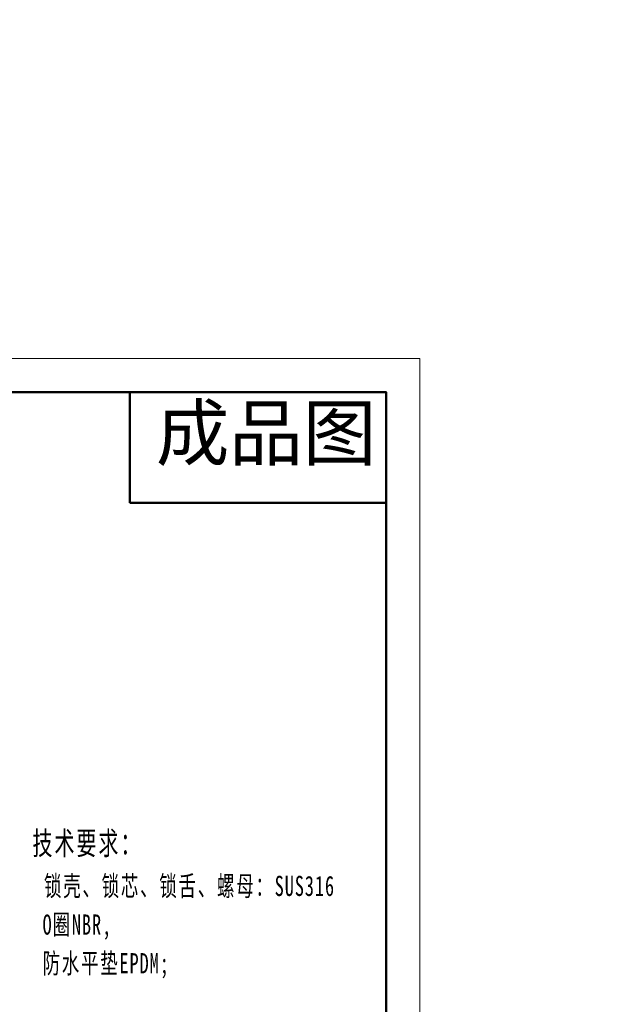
# Model space of a CAD drawing. Header units: millimetres. Extents: x 2881 to 3168, y 1602 to 1831.
# Tile 8 of 8: x 3090 to 3168, y 1703 to 1831. Entities that reach past the tile are written whole.
import ezdxf

# ---------------------------------------------------------------- set-up
doc = ezdxf.new("R2010")
doc.units = ezdxf.units.MM
doc.linetypes.add('虚线', pattern=[2, 1, -1])
for name, color, linetype, lineweight in [('尺寸线层', 3, 'Continuous', 18), ('粗实线层', 7, 'Continuous', 50), ('细实线层', 3, 'Continuous', 18), ('虚线层', 6, '虚线', 18)]:
    doc.layers.add(name, color=color, linetype=linetype, lineweight=lineweight)
doc.styles.add('TEXTSTYLE_2', font='arial.ttf')
doc.styles.add('标准', font='txt', dxfattribs={"width": 0.667})

msp = doc.modelspace()

# ---------------------------------------------------------------- linework, layer by layer
at = {"layer": '粗实线层'}
for p, q in [((3103.896, 1782.211), (3103.896, 1767.811)), ((3103.896, 1767.811), (3137.285, 1767.811))]:
    msp.add_line(p, q, dxfattribs=at)
msp.add_lwpolyline([(2896.774, 1782.211), (3137.285, 1782.211), (3137.285, 1605.635), (2896.774, 1605.635)], close=True, dxfattribs=at)
at = {"layer": '细实线层'}
msp.add_lwpolyline([(2881.137, 1786.597), (3141.671, 1786.597), (3141.671, 1602.381), (2881.137, 1602.381)], close=True, dxfattribs=at)

# ---------------------------------------------------------------- texts
at = {"color": 3, "linetype": 'Continuous', "insert": (3107.281, 1780.432), "char_height": 7.0178, "width": 30.83982, "attachment_point": 1, "line_spacing_factor": 0.9, "style": 'TEXTSTYLE_2'}
msp.add_mtext('成品图', dxfattribs=at)
at = {"layer": '尺寸线层', "insert": (3091.211, 1724.99), "char_height": 2.625, "width": 85.30841, "attachment_point": 1, "line_spacing_factor": 1.15057, "style": '标准'}
msp.add_mtext('{\\H1.14286x;\\T1.1;技术要求：\\P \\H0.875x;锁壳、锁芯、锁舌、螺母：SUS316\\P O圈NBR,\\P 防水平垫EPDM;\\P\\P\\H1.14286x;性能参数：\\P \\H0.875x;IP等级：IP65;\\P 解锁扭矩：小于等于0.79N/M;\\P 极限载荷：700N;\\P 固定螺丝扭矩：小于等于9N/M;\\P 固定螺母扭矩：不大于19N/m;\\P 门板厚度：Ts=1-5mm;\\P\\H1.14286x;功能：\\P旋转90度开关门。}', dxfattribs=at)
at = {"layer": '虚线层', "color": 4, "insert": (2929.725, 1827.824), "char_height": 20, "attachment_point": 1, "style": '标准'}
msp.add_mtext_dynamic_manual_height_columns('D1-1412-037成品图', width=246.94173, gutter_width=1, heights=[0], dxfattribs=at)

doc.saveas('drawing.dxf')
